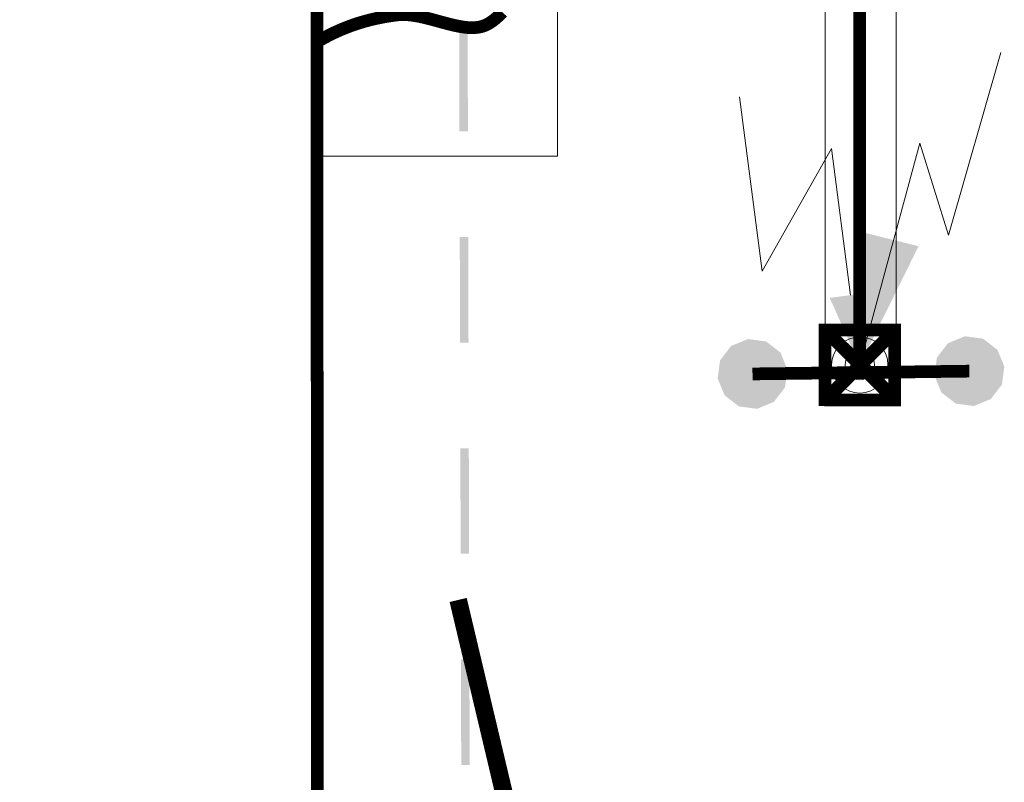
# Model space of a CAD drawing. Header units: millimetres. Extents: x 0 to 420, y 0 to 297.
# Tile 33 of 43: x 173 to 187, y 178 to 189. Entities that reach past the tile are written whole.
import ezdxf

# ---------------------------------------------------------------- set-up
doc = ezdxf.new("R2010")
doc.units = ezdxf.units.MM
for name, pattern in [('K5LT32769', [0]), ('K5LT32771', [0]), ('K5LT_THIN', [0])]:
    doc.linetypes.add(name, pattern=pattern)
doc.layers.add('Существующее оборудование', color=7, linetype='Continuous', true_color=0x7f7f7f)
doc.layers.add('Топосъемка', color=7, linetype='Continuous', true_color=0x7f7f7f)

# ---------------------------------------------------------------- blocks, each defined once
blk = doc.blocks.new('U63')
at = {"layer": 'Существующее оборудование', "linetype": 'K5LT_THIN', "lineweight": 18}
blk.add_line((177.219, 220.506), (177.219, 171.597), dxfattribs=at)
blk = doc.blocks.new('U65')
at = {"layer": 'Существующее оборудование', "linetype": 'K5LT_THIN', "lineweight": 18}
for p, q in [((184.427, 220.264), (184.427, 183.276)), ((185.432, 183.276), (185.432, 220.264)), ((184.427, 183.276), (185.432, 183.276))]:
    blk.add_line(p, q, dxfattribs=at)
blk = doc.blocks.new('U97')
at = {"layer": 'Существующее оборудование', "linetype": 'K5LT_THIN', "lineweight": 18}
for p, q in [((180.625, 198.595), (177.219, 198.595)), ((177.219, 198.595), (177.219, 186.737)), ((180.625, 186.737), (180.625, 198.595)), ((177.219, 186.737), (180.625, 186.737))]:
    blk.add_line(p, q, dxfattribs=at)
blk = doc.blocks.new('U153')
at = {"layer": 'Существующее оборудование'}
blk.add_hatch(color=256, dxfattribs=at).paths.add_polyline_path([(184.917, 183.772), (185.752, 185.459), (184.975, 185.653)])
at = {"layer": 'Существующее оборудование', "linetype": 'K5LT_THIN', "lineweight": 18}
for p, q in [((186.177, 185.615), (186.919, 188.21)), ((184.917, 183.772), (185.769, 186.924)), ((185.769, 186.924), (186.177, 185.615))]:
    blk.add_line(p, q, dxfattribs=at)
for radius, start, end in [(0.4, 0, 180), (0.209, 0, 180), (0.4, 180, 0), (0.209, 180, 0)]:
    blk.add_arc((184.917, 183.772), radius, start, end, dxfattribs=at)
blk = doc.blocks.new('U240')
at = {"layer": 'Топосъемка'}
blk.add_hatch(color=256, dxfattribs=at).paths.add_polyline_path([(186.409, 184.18), (186.17, 184.081), (186.012, 183.876), (185.978, 183.619), (186.077, 183.38), (186.282, 183.223), (186.539, 183.189), (186.778, 183.288), (186.936, 183.493), (186.97, 183.749), (186.871, 183.989), (186.666, 184.146)])
blk = doc.blocks.new('U241')
at = {"layer": 'Топосъемка'}
blk.add_hatch(color=256, dxfattribs=at).paths.add_polyline_path([(183.329, 184.14), (183.089, 184.042), (182.932, 183.836), (182.898, 183.58), (182.997, 183.341), (183.202, 183.183), (183.459, 183.149), (183.698, 183.248), (183.855, 183.453), (183.889, 183.71), (183.79, 183.949), (183.585, 184.107)])
blk = doc.blocks.new('U311')
at = {"layer": 'Топосъемка'}
blk.add_hatch(color=256, dxfattribs=at).paths.add_polyline_path([(185.085, 184.803), (184.49, 184.725), (184.917, 183.772)])
at = {"layer": 'Топосъемка', "linetype": 'K5LT32769', "lineweight": 18}
for p, q in [((183.532, 185.104), (183.207, 187.582)), ((184.514, 186.846), (183.532, 185.104)), ((184.787, 184.764), (184.514, 186.846))]:
    blk.add_line(p, q, dxfattribs=at)

msp = doc.modelspace()

# ---------------------------------------------------------------- hatches: boundary and pattern name
at = {"layer": 'Топосъемка'}
for points in [[(179.347625, 188.589697), (179.227614, 188.589372), (179.231774, 187.08938), (179.351759, 187.089715)], [(179.355919, 185.589722), (179.235914, 185.589378), (179.240075, 184.089384), (179.360079, 184.089728)], [(179.36422, 182.589727), (179.244234, 182.589391), (179.248376, 181.089391), (179.36838, 181.089734)], [(179.372521, 179.589733), (179.252529, 179.589415), (179.256669, 178.089415), (179.376681, 178.089739)]]:
    msp.add_hatch(color=256, dxfattribs=at).paths.add_polyline_path(points)

# ---------------------------------------------------------------- linework, layer by layer
at = {"layer": 'Существующее оборудование', "linetype": 'K5LT_THIN', "lineweight": 18}
for p, q in [((184.415027, 184.267221), (185.415994, 184.271084)), ((184.418861, 183.273724), (185.419829, 183.277587))]:
    msp.add_line(p, q, dxfattribs=at)
at = {"layer": 'Существующее оборудование', "linetype": 'K5LT_THIN', "const_width": 0.18}
msp.add_lwpolyline([(177.221023, 188.368253), (177.298364, 188.41246), (177.376882, 188.454177), (177.456681, 188.493396), (177.537882, 188.530107), (177.620614, 188.564301), (177.705024, 188.595966), (177.791274, 188.625091), (177.879548, 188.651662), (177.970052, 188.675665), (178.06302, 188.697084), (178.15872, 188.715901), (178.257456, 188.732099), (178.346375, 188.744077), (178.391079, 188.747886), (178.438629, 188.748857), (178.489445, 188.746876), (178.544116, 188.741784), (178.603524, 188.733345), (178.669093, 188.721177), (178.743422, 188.704583), (178.832363, 188.682008), (178.948618, 188.650248), (179.087993, 188.612823), (179.175251, 188.592123), (179.24461, 188.578466), (179.304594, 188.569471), (179.358205, 188.564298), (179.406966, 188.562519), (179.451784, 188.563881), (179.493257, 188.568216), (179.531807, 188.575405), (179.567746, 188.585362), (179.601313, 188.59802), (179.632693, 188.613327), (179.636781, 188.615599), (179.659026, 188.6288), (179.690095, 188.649453), (179.726348, 188.67678), (179.763365, 188.708232), (179.801185, 188.744054), (179.839848, 188.78454)], dxfattribs=at)
at = {"layer": 'Существующее оборудование', "linetype": 'K5LT32769', "const_width": 0.18}
for points in [[(185.435457, 183.277647), (184.430656, 184.267282)], [(184.434489, 183.273784), (185.431623, 184.271144)]]:
    msp.add_lwpolyline(points, dxfattribs=at)
at = {"layer": 'Топосъемка', "linetype": 'K5LT32769', "const_width": 0.18}
for points in [[(134.388461, 220.513938), (128.893515, 220.506265), (128.930196, 171.780086), (177.218949, 171.597194), (177.184822, 220.573702)], [(185.411241, 183.276132), (184.422481, 183.276767), (184.423118, 184.268793), (185.411878, 184.268158)]]:
    msp.add_lwpolyline(points, close=True, dxfattribs=at)
for points in [[(184.919071, 219.772639), (184.913749, 201.762508), (184.917179, 183.772463)], [(184.422481, 183.276767), (185.411878, 184.268158)], [(185.411241, 183.276132), (184.423118, 184.268793)], [(186.473957, 183.684416), (183.39359, 183.644713)]]:
    msp.add_lwpolyline(points, dxfattribs=at)
at = {"layer": 'Топосъемка', "linetype": 'K5LT32771', "const_width": 0.25}
msp.add_lwpolyline([(180.065101, 176.840377), (179.213038, 180.434207)], dxfattribs=at)

# ---------------------------------------------------------------- block references
at = {"layer": 'Существующее оборудование'}
for name in ['U63', 'U65', 'U97', 'U153']:
    msp.add_blockref(name, (0, 0), dxfattribs=at)
at = {"layer": 'Топосъемка'}
for name in ['U311', 'U240', 'U241']:
    msp.add_blockref(name, (0, 0), dxfattribs=at)

doc.saveas('drawing.dxf')
